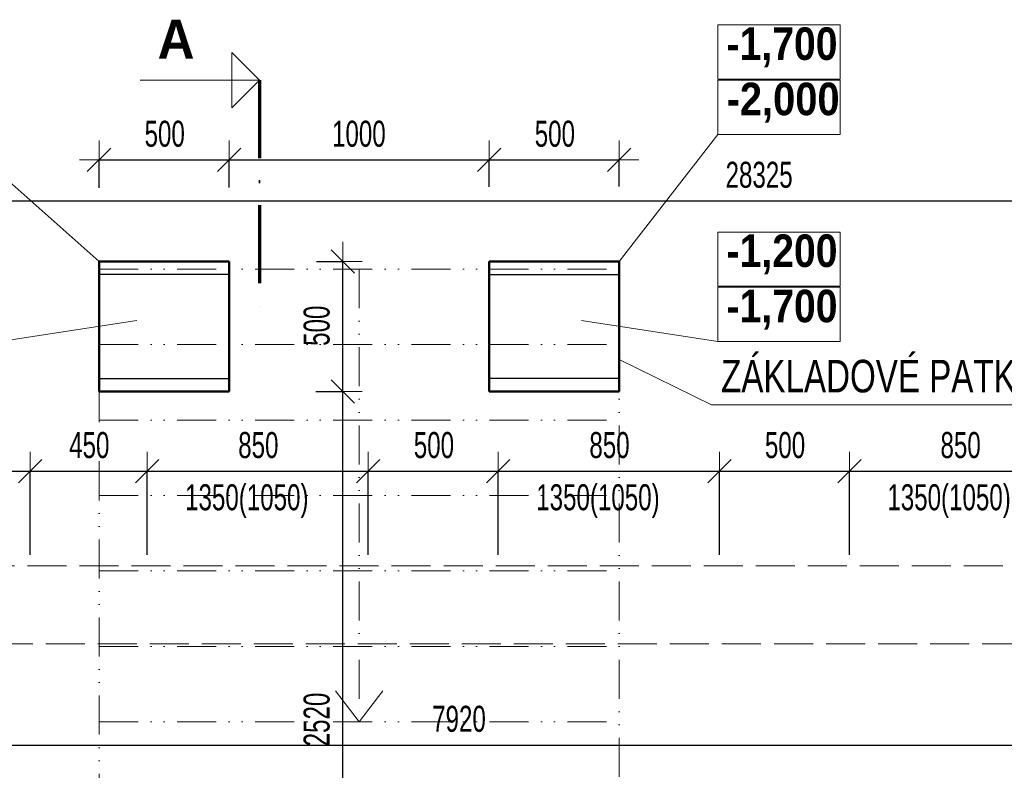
# Model space of a CAD drawing. Header units: millimetres. Extents: x -97971 to 48677, y -63570 to -5533.
# Tile 55 of 65: x -13 to 3773, y -46093 to -43208. Entities that reach past the tile are written whole.
import ezdxf

# ---------------------------------------------------------------- set-up
doc = ezdxf.new("R2010")
doc.units = ezdxf.units.MM
doc.header["$PDMODE"] = 65
for name, pattern in [('Carkovana 2x_1', [200, 150, -50]), ('JIS_08_37', [480, 300, -90, 0, -90]), ('JIS_09_15', [300, 150, -50, 0, -50, 0, -50])]:
    doc.linetypes.add(name, pattern=pattern)
for name, color, linetype, lineweight in [('XR$1$1.PP - NÁVRH_1', 7, 'Continuous', 25), ('XR$2$KOTY_1', 7, 'Continuous', 25), ('XR$9$KCE NAD_1', 7, 'Continuous', 25)]:
    doc.layers.add(name, color=color, linetype=linetype, lineweight=lineweight)
doc.styles.add('Arial Black', font='Arial Black')
doc.styles.add('ARIALNARROW', font='ARIALN.TTF')
doc.dimstyles.new('DIMSTYLE_2', dxfattribs={"dimtxt": 100, "dimasz": 150, "dimexe": 0, "dimexo": 0, "dimgap": 50, "dimtad": 2, "dimdec": 0, "dimrnd": 5, "dimzin": 12, "dimdsep": 46, "dimtxsty": 'ARIALNARROW', "dimblk1": 'ALL_ML_STRICH', "dimblk2": 'ALL_ML_STRICH', "dimsah": 1, "dimcen": 0, "dimclrd": 6, "dimclre": 6, "dimclrt": 6, "dimadec": 0, "dimazin": 0, "dimtfac": 1, "dimtdec": 0, "dimtix": 1, "dimtmove": 2, "dimatfit": 3, "dimfxl": 0, "dimtzin": 0, "dimlwd": 0, "dimlwe": 13, "dimarcsym": 0})
doc.dimstyles.new('DIMSTYLE_3', dxfattribs={"dimtxt": 100, "dimasz": 150, "dimexe": 0, "dimexo": 0, "dimgap": 50, "dimtad": 2, "dimdec": 0, "dimrnd": 5, "dimzin": 12, "dimdsep": 46, "dimtxsty": 'ARIALNARROW', "dimblk1": 'ALL_ML_STRICH', "dimblk2": 'ALL_ML_STRICH', "dimsah": 1, "dimcen": 0, "dimclrd": 6, "dimclre": 6, "dimclrt": 6, "dimadec": 0, "dimazin": 0, "dimtfac": 1, "dimtdec": 0, "dimtix": 1, "dimtmove": 2, "dimatfit": 3, "dimfxl": 0, "dimtzin": 0, "dimlwd": 0, "dimlwe": 13, "dimarcsym": 0})

# ---------------------------------------------------------------- blocks, each defined once
blk = doc.blocks.new('ALL_ML_STRICH')
at = {"color": 0, "linetype": 'ByBlock', "lineweight": -2}
for p, q in [((-0.3, -0.3), (0.3, 0.3)), ((0, -0.5), (0, 0.5)), ((-1, 0), (0.5, 0))]:
    blk.add_line(p, q, dxfattribs=at)
blk = doc.blocks.new('*D5')
at = {"layer": 'DEFPOINTS', "color": 6, "linetype": 'Continuous', "lineweight": 13}
for p in [(792.2, -44636.7), (1229.4, -47156.7), (1327.2, -47156.7)]:
    blk.add_point(p, dxfattribs=at)
at = {"layer": 'XR$1$1.PP - NÁVRH_1', "color": 6, "linetype": 'Continuous', "lineweight": -2}
for p, q in [((1125.1, -44636.7), (1229.4, -44636.7)), ((1229.4, -47156.7), (1229.4, -44636.7)), ((1229.4, -47156.7), (1229.4, -47156.7))]:
    blk.add_line(p, q, dxfattribs=at)
at = {"layer": 'XR$1$1.PP - NÁVRH_1', "color": 6, "linetype": 'Continuous', "lineweight": 13, "xscale": 150, "yscale": 150, "zscale": 150}
for p, rotation in [((1229.4, -44636.7), 90), ((1229.4, -47156.7), 270)]:
    blk.add_blockref('ALL_ML_STRICH', p, dxfattribs=dict(at, rotation=rotation))
at = {"layer": 'XR$1$1.PP - NÁVRH_1', "color": 6, "linetype": 'Continuous', "lineweight": 13, "insert": (1129.4, -45897.7), "char_height": 100, "width": 324.571, "attachment_point": 5, "rotation": 90, "style": 'ARIALNARROW'}
blk.add_mtext('\\W0.81;\\A1;{2520}', dxfattribs=at)
blk = doc.blocks.new('*D6')
at = {"layer": 'DEFPOINTS', "color": 6, "linetype": 'Continuous', "lineweight": 13}
for p in [(792.2, -44136.7), (792.2, -44636.7), (1229.4, -44636.7)]:
    blk.add_point(p, dxfattribs=at)
at = {"layer": 'XR$1$1.PP - NÁVRH_1', "color": 6, "linetype": 'Continuous', "lineweight": -2}
for p, q in [((1128.9, -44136.7), (1229.4, -44136.7)), ((1229.4, -44636.7), (1229.4, -44136.7)), ((1125.1, -44636.7), (1229.4, -44636.7))]:
    blk.add_line(p, q, dxfattribs=at)
at = {"layer": 'XR$1$1.PP - NÁVRH_1', "color": 6, "linetype": 'Continuous', "lineweight": 13, "xscale": 150, "yscale": 150, "zscale": 150}
for p, rotation in [((1229.4, -44136.7), 90), ((1229.4, -44636.7), 270)]:
    blk.add_blockref('ALL_ML_STRICH', p, dxfattribs=dict(at, rotation=rotation))
at = {"layer": 'XR$1$1.PP - NÁVRH_1', "color": 6, "linetype": 'Continuous', "lineweight": 13, "insert": (1129.4, -44384.1), "char_height": 100, "width": 243.429, "attachment_point": 5, "rotation": 90, "style": 'ARIALNARROW'}
blk.add_mtext('\\W0.81;\\A1;{500}', dxfattribs=at)
blk = doc.blocks.new('*D7')
at = {"layer": 'DEFPOINTS', "color": 6, "linetype": 'Continuous', "lineweight": 13}
for p in [(292.2, -43746.7), (292.2, -44136.7), (792.2, -44136.7)]:
    blk.add_point(p, dxfattribs=at)
at = {"layer": 'XR$1$1.PP - NÁVRH_1', "color": 6, "linetype": 'Continuous', "lineweight": -2}
for p, q in [((292.2, -43853.5), (292.2, -43746.7)), ((292.2, -43746.7), (792.2, -43746.7)), ((792.2, -43852.5), (792.2, -43746.7))]:
    blk.add_line(p, q, dxfattribs=at)
at = {"layer": 'XR$1$1.PP - NÁVRH_1', "color": 6, "linetype": 'Continuous', "lineweight": 13, "xscale": 150, "yscale": 150, "zscale": 150, "rotation": 180}
blk.add_blockref('ALL_ML_STRICH', (292.2, -43746.7), dxfattribs=at)
at = {"layer": 'XR$1$1.PP - NÁVRH_1', "color": 6, "linetype": 'Continuous', "lineweight": 13, "xscale": 150, "yscale": 150, "zscale": 150}
blk.add_blockref('ALL_ML_STRICH', (792.2, -43746.7), dxfattribs=at)
at = {"layer": 'XR$1$1.PP - NÁVRH_1', "color": 6, "linetype": 'Continuous', "lineweight": 13, "insert": (544.7, -43646.7), "char_height": 100, "width": 243.429, "attachment_point": 5, "style": 'ARIALNARROW'}
blk.add_mtext('\\W0.81;\\A1;{500}', dxfattribs=at)
blk = doc.blocks.new('*D8')
at = {"layer": 'DEFPOINTS', "color": 6, "linetype": 'Continuous', "lineweight": 13}
for p in [(792.2, -43746.7), (792.2, -44136.7), (1792.2, -44136.7)]:
    blk.add_point(p, dxfattribs=at)
at = {"layer": 'XR$1$1.PP - NÁVRH_1', "color": 6, "linetype": 'Continuous', "lineweight": -2}
for p, q in [((792.2, -43852.5), (792.2, -43746.7)), ((792.2, -43746.7), (1792.2, -43746.7)), ((1792.2, -43850.4), (1792.2, -43746.7))]:
    blk.add_line(p, q, dxfattribs=at)
at = {"layer": 'XR$1$1.PP - NÁVRH_1', "color": 6, "linetype": 'Continuous', "lineweight": 13, "xscale": 150, "yscale": 150, "zscale": 150, "rotation": 180}
blk.add_blockref('ALL_ML_STRICH', (792.2, -43746.7), dxfattribs=at)
at = {"layer": 'XR$1$1.PP - NÁVRH_1', "color": 6, "linetype": 'Continuous', "lineweight": 13, "xscale": 150, "yscale": 150, "zscale": 150}
blk.add_blockref('ALL_ML_STRICH', (1792.2, -43746.7), dxfattribs=at)
at = {"layer": 'XR$1$1.PP - NÁVRH_1', "color": 6, "linetype": 'Continuous', "lineweight": 13, "insert": (1291.1, -43646.7), "char_height": 100, "width": 324.571, "attachment_point": 5, "style": 'ARIALNARROW'}
blk.add_mtext('\\W0.81;\\A1;{1000}', dxfattribs=at)
blk = doc.blocks.new('*D9')
at = {"layer": 'DEFPOINTS', "color": 6, "linetype": 'Continuous', "lineweight": 13}
for p in [(1792.2, -43746.7), (1792.2, -44136.7), (2292.2, -44136.7)]:
    blk.add_point(p, dxfattribs=at)
at = {"layer": 'XR$1$1.PP - NÁVRH_1', "color": 6, "linetype": 'Continuous', "lineweight": -2}
for p, q in [((1792.2, -43850.4), (1792.2, -43746.7)), ((1792.2, -43746.7), (2292.2, -43746.7)), ((2292.2, -43849.4), (2292.2, -43746.7))]:
    blk.add_line(p, q, dxfattribs=at)
at = {"layer": 'XR$1$1.PP - NÁVRH_1', "color": 6, "linetype": 'Continuous', "lineweight": 13, "xscale": 150, "yscale": 150, "zscale": 150, "rotation": 180}
blk.add_blockref('ALL_ML_STRICH', (1792.2, -43746.7), dxfattribs=at)
at = {"layer": 'XR$1$1.PP - NÁVRH_1', "color": 6, "linetype": 'Continuous', "lineweight": 13, "xscale": 150, "yscale": 150, "zscale": 150}
blk.add_blockref('ALL_ML_STRICH', (2292.2, -43746.7), dxfattribs=at)
at = {"layer": 'XR$1$1.PP - NÁVRH_1', "color": 6, "linetype": 'Continuous', "lineweight": 13, "insert": (2044.7, -43646.7), "char_height": 100, "width": 243.429, "attachment_point": 5, "style": 'ARIALNARROW'}
blk.add_mtext('\\W0.81;\\A1;{500}', dxfattribs=at)
blk = doc.blocks.new('*D29')
at = {"layer": 'DEFPOINTS', "color": 6, "linetype": 'Continuous', "lineweight": 13}
for p in [(-11327.8, -43904.5), (-11327.8, -45291.7), (16997.2, -45291.7)]:
    blk.add_point(p, dxfattribs=at)
at = {"layer": 'XR$2$KOTY_1', "color": 6, "linetype": 'Continuous', "lineweight": -2}
for p, q in [((-11327.8, -44577.4), (-11327.8, -43904.5)), ((-11327.8, -43904.5), (16997.2, -43904.5)), ((16997.2, -44644.9), (16997.2, -43904.5))]:
    blk.add_line(p, q, dxfattribs=at)
at = {"layer": 'XR$2$KOTY_1', "color": 6, "linetype": 'Continuous', "lineweight": 13, "xscale": 150, "yscale": 150, "zscale": 150, "rotation": 180}
blk.add_blockref('ALL_ML_STRICH', (-11327.8, -43904.5), dxfattribs=at)
at = {"layer": 'XR$2$KOTY_1', "color": 6, "linetype": 'Continuous', "lineweight": 13, "xscale": 150, "yscale": 150, "zscale": 150}
blk.add_blockref('ALL_ML_STRICH', (16997.2, -43904.5), dxfattribs=at)
at = {"layer": 'XR$2$KOTY_1', "color": 6, "linetype": 'Continuous', "lineweight": 13, "insert": (2830, -43804.5), "char_height": 100, "width": 405.714, "attachment_point": 5, "style": 'ARIALNARROW'}
blk.add_mtext('\\W0.81;\\A1;{28325}', dxfattribs=at)
blk = doc.blocks.new('KOMPLEXNÍ OBJEKT_1')
at = {"layer": 'XR$2$KOTY_1', "color": 7, "linetype": 'Continuous', "lineweight": 13}
for p, q in [((908.9, -43440.2), (802.8, -43334.1)), ((802.8, -43334.1), (802.8, -43546.3)), ((908.9, -43440.2), (450.5, -43440.2)), ((908.9, -43440.2), (802.8, -43546.3))]:
    blk.add_line(p, q, dxfattribs=at)
at = {"layer": 'XR$2$KOTY_1', "color": 7, "linetype": 'JIS_08_37', "lineweight": 70}
blk.add_line((908.9, -43440.2), (908.9, -44315.6), dxfattribs=at)
at = {"layer": 'XR$2$KOTY_1', "color": 7, "linetype": 'Continuous', "lineweight": 25, "insert": (517.1, -43357.7), "char_height": 150, "width": 194.672, "attachment_point": 7, "rotation": 0.0001, "style": 'Arial Black'}
blk.add_mtext('\\W0.82;A', dxfattribs=at)
blk = doc.blocks.new('*D139')
at = {"layer": 'DEFPOINTS', "color": 6, "linetype": 'Continuous', "lineweight": 13}
for p in [(-2282.8, -45606.7), (5637.2, -45606.7), (-2282.8, -45995.7)]:
    blk.add_point(p, dxfattribs=at)
at = {"layer": 'XR$2$KOTY_1', "color": 6, "linetype": 'Continuous', "lineweight": -2}
for p, q in [((-2282.8, -45995.7), (-2282.8, -45995.7)), ((-2282.8, -45995.7), (5637.2, -45995.7)), ((5637.2, -45995.7), (5637.2, -45995.7))]:
    blk.add_line(p, q, dxfattribs=at)
at = {"layer": 'XR$2$KOTY_1', "color": 6, "linetype": 'Continuous', "lineweight": 13, "xscale": 150, "yscale": 150, "zscale": 150, "rotation": 180}
blk.add_blockref('ALL_ML_STRICH', (-2282.8, -45995.7), dxfattribs=at)
at = {"layer": 'XR$2$KOTY_1', "color": 6, "linetype": 'Continuous', "lineweight": 13, "xscale": 150, "yscale": 150, "zscale": 150}
blk.add_blockref('ALL_ML_STRICH', (5637.2, -45995.7), dxfattribs=at)
at = {"layer": 'XR$2$KOTY_1', "color": 6, "linetype": 'Continuous', "lineweight": 13, "insert": (1676.1, -45895.7), "char_height": 100, "width": 324.571, "attachment_point": 5, "style": 'ARIALNARROW'}
blk.add_mtext('\\W0.81;\\A1;{7920}', dxfattribs=at)
blk = doc.blocks.new('*D192')
at = {"layer": 'DEFPOINTS', "color": 6, "linetype": 'Continuous', "lineweight": 13}
for p in [(-822.8, -44943.4), (-822.8, -47606.7), (27.2, -47606.7)]:
    blk.add_point(p, dxfattribs=at)
at = {"layer": 'XR$2$KOTY_1', "color": 6, "linetype": 'Continuous', "lineweight": -2}
for p, q in [((-822.8, -45264.3), (-822.8, -44943.4)), ((-822.8, -44943.4), (27.2, -44943.4)), ((27.2, -45264.4), (27.2, -44943.4))]:
    blk.add_line(p, q, dxfattribs=at)
at = {"layer": 'XR$2$KOTY_1', "color": 6, "linetype": 'Continuous', "lineweight": 13, "xscale": 150, "yscale": 150, "zscale": 150, "rotation": 180}
blk.add_blockref('ALL_ML_STRICH', (-822.8, -44943.4), dxfattribs=at)
at = {"layer": 'XR$2$KOTY_1', "color": 6, "linetype": 'Continuous', "lineweight": 13, "xscale": 150, "yscale": 150, "zscale": 150}
blk.add_blockref('ALL_ML_STRICH', (27.2, -44943.4), dxfattribs=at)
at = {"layer": 'XR$2$KOTY_1', "color": 6, "linetype": 'Continuous', "lineweight": 13, "insert": (-395.3, -44843.4), "char_height": 100, "width": 243.429, "attachment_point": 5, "style": 'ARIALNARROW'}
blk.add_mtext('\\W0.81;\\A1;{850}', dxfattribs=at)
at = {"layer": 'XR$2$KOTY_1', "color": 6, "linetype": 'Continuous', "lineweight": 13, "insert": (-677, -44993.4), "char_height": 100, "width": 5, "attachment_point": 1, "line_spacing_factor": 0.60241, "style": 'ARIALNARROW'}
blk.add_mtext('\\W0.81;1350(1050)', dxfattribs=at)
blk = doc.blocks.new('*D193')
at = {"layer": 'DEFPOINTS', "color": 6, "linetype": 'Continuous', "lineweight": 13}
for p in [(27.2, -44943.4), (27.2, -47606.7), (477.2, -47606.7)]:
    blk.add_point(p, dxfattribs=at)
at = {"layer": 'XR$2$KOTY_1', "color": 6, "linetype": 'Continuous', "lineweight": -2}
for p, q in [((27.2, -45264.4), (27.2, -44943.4)), ((27.2, -44943.4), (477.2, -44943.4)), ((477.2, -45264.4), (477.2, -44943.4))]:
    blk.add_line(p, q, dxfattribs=at)
at = {"layer": 'XR$2$KOTY_1', "color": 6, "linetype": 'Continuous', "lineweight": 13, "xscale": 150, "yscale": 150, "zscale": 150, "rotation": 180}
blk.add_blockref('ALL_ML_STRICH', (27.2, -44943.4), dxfattribs=at)
at = {"layer": 'XR$2$KOTY_1', "color": 6, "linetype": 'Continuous', "lineweight": 13, "xscale": 150, "yscale": 150, "zscale": 150}
blk.add_blockref('ALL_ML_STRICH', (477.2, -44943.4), dxfattribs=at)
at = {"layer": 'XR$2$KOTY_1', "color": 6, "linetype": 'Continuous', "lineweight": 13, "insert": (254.7, -44843.4), "char_height": 100, "width": 243.429, "attachment_point": 5, "style": 'ARIALNARROW'}
blk.add_mtext('\\W0.81;\\A1;{450}', dxfattribs=at)
blk = doc.blocks.new('*D194')
at = {"layer": 'DEFPOINTS', "color": 6, "linetype": 'Continuous', "lineweight": 13}
for p in [(477.2, -44943.4), (477.2, -47606.7), (1327.2, -47606.7)]:
    blk.add_point(p, dxfattribs=at)
at = {"layer": 'XR$2$KOTY_1', "color": 6, "linetype": 'Continuous', "lineweight": -2}
for p, q in [((477.2, -45264.4), (477.2, -44943.4)), ((477.2, -44943.4), (1327.2, -44943.4)), ((1327.2, -45264.4), (1327.2, -44943.4))]:
    blk.add_line(p, q, dxfattribs=at)
at = {"layer": 'XR$2$KOTY_1', "color": 6, "linetype": 'Continuous', "lineweight": 13, "xscale": 150, "yscale": 150, "zscale": 150, "rotation": 180}
blk.add_blockref('ALL_ML_STRICH', (477.2, -44943.4), dxfattribs=at)
at = {"layer": 'XR$2$KOTY_1', "color": 6, "linetype": 'Continuous', "lineweight": 13, "xscale": 150, "yscale": 150, "zscale": 150}
blk.add_blockref('ALL_ML_STRICH', (1327.2, -44943.4), dxfattribs=at)
at = {"layer": 'XR$2$KOTY_1', "color": 6, "linetype": 'Continuous', "lineweight": 13, "insert": (904.7, -44843.4), "char_height": 100, "width": 243.429, "attachment_point": 5, "style": 'ARIALNARROW'}
blk.add_mtext('\\W0.81;\\A1;{850}', dxfattribs=at)
at = {"layer": 'XR$2$KOTY_1', "color": 6, "linetype": 'Continuous', "lineweight": 13, "insert": (623, -44993.4), "char_height": 100, "width": 5, "attachment_point": 1, "line_spacing_factor": 0.60241, "style": 'ARIALNARROW'}
blk.add_mtext('\\W0.81;1350(1050)', dxfattribs=at)
blk = doc.blocks.new('*D195')
at = {"layer": 'DEFPOINTS', "color": 6, "linetype": 'Continuous', "lineweight": 13}
for p in [(1327.2, -44943.4), (1327.2, -47606.7), (1827.2, -47606.7)]:
    blk.add_point(p, dxfattribs=at)
at = {"layer": 'XR$2$KOTY_1', "color": 6, "linetype": 'Continuous', "lineweight": -2}
for p, q in [((1327.2, -45264.4), (1327.2, -44943.4)), ((1327.2, -44943.4), (1827.2, -44943.4)), ((1827.2, -45264.4), (1827.2, -44943.4))]:
    blk.add_line(p, q, dxfattribs=at)
at = {"layer": 'XR$2$KOTY_1', "color": 6, "linetype": 'Continuous', "lineweight": 13, "xscale": 150, "yscale": 150, "zscale": 150, "rotation": 180}
blk.add_blockref('ALL_ML_STRICH', (1327.2, -44943.4), dxfattribs=at)
at = {"layer": 'XR$2$KOTY_1', "color": 6, "linetype": 'Continuous', "lineweight": 13, "xscale": 150, "yscale": 150, "zscale": 150}
blk.add_blockref('ALL_ML_STRICH', (1827.2, -44943.4), dxfattribs=at)
at = {"layer": 'XR$2$KOTY_1', "color": 6, "linetype": 'Continuous', "lineweight": 13, "insert": (1579.7, -44843.4), "char_height": 100, "width": 243.429, "attachment_point": 5, "style": 'ARIALNARROW'}
blk.add_mtext('\\W0.81;\\A1;{500}', dxfattribs=at)
blk = doc.blocks.new('*D196')
at = {"layer": 'DEFPOINTS', "color": 6, "linetype": 'Continuous', "lineweight": 13}
for p in [(1827.2, -44943.4), (1827.2, -47606.7), (2677.2, -47606.7)]:
    blk.add_point(p, dxfattribs=at)
at = {"layer": 'XR$2$KOTY_1', "color": 6, "linetype": 'Continuous', "lineweight": -2}
for p, q in [((1827.2, -45264.4), (1827.2, -44943.4)), ((1827.2, -44943.4), (2677.2, -44943.4)), ((2677.2, -45264.4), (2677.2, -44943.4))]:
    blk.add_line(p, q, dxfattribs=at)
at = {"layer": 'XR$2$KOTY_1', "color": 6, "linetype": 'Continuous', "lineweight": 13, "xscale": 150, "yscale": 150, "zscale": 150, "rotation": 180}
blk.add_blockref('ALL_ML_STRICH', (1827.2, -44943.4), dxfattribs=at)
at = {"layer": 'XR$2$KOTY_1', "color": 6, "linetype": 'Continuous', "lineweight": 13, "xscale": 150, "yscale": 150, "zscale": 150}
blk.add_blockref('ALL_ML_STRICH', (2677.2, -44943.4), dxfattribs=at)
at = {"layer": 'XR$2$KOTY_1', "color": 6, "linetype": 'Continuous', "lineweight": 13, "insert": (2254.7, -44843.4), "char_height": 100, "width": 243.429, "attachment_point": 5, "style": 'ARIALNARROW'}
blk.add_mtext('\\W0.81;\\A1;{850}', dxfattribs=at)
at = {"layer": 'XR$2$KOTY_1', "color": 6, "linetype": 'Continuous', "lineweight": 13, "insert": (1973, -44993.4), "char_height": 100, "width": 5, "attachment_point": 1, "line_spacing_factor": 0.60241, "style": 'ARIALNARROW'}
blk.add_mtext('\\W0.81;1350(1050)', dxfattribs=at)
blk = doc.blocks.new('*D197')
at = {"layer": 'DEFPOINTS', "color": 6, "linetype": 'Continuous', "lineweight": 13}
for p in [(2677.2, -44943.4), (2677.2, -47606.7), (3177.2, -47606.7)]:
    blk.add_point(p, dxfattribs=at)
at = {"layer": 'XR$2$KOTY_1', "color": 6, "linetype": 'Continuous', "lineweight": -2}
for p, q in [((2677.2, -45264.4), (2677.2, -44943.4)), ((2677.2, -44943.4), (3177.2, -44943.4)), ((3177.2, -45264.4), (3177.2, -44943.4))]:
    blk.add_line(p, q, dxfattribs=at)
at = {"layer": 'XR$2$KOTY_1', "color": 6, "linetype": 'Continuous', "lineweight": 13, "xscale": 150, "yscale": 150, "zscale": 150, "rotation": 180}
blk.add_blockref('ALL_ML_STRICH', (2677.2, -44943.4), dxfattribs=at)
at = {"layer": 'XR$2$KOTY_1', "color": 6, "linetype": 'Continuous', "lineweight": 13, "xscale": 150, "yscale": 150, "zscale": 150}
blk.add_blockref('ALL_ML_STRICH', (3177.2, -44943.4), dxfattribs=at)
at = {"layer": 'XR$2$KOTY_1', "color": 6, "linetype": 'Continuous', "lineweight": 13, "insert": (2929.7, -44843.4), "char_height": 100, "width": 243.429, "attachment_point": 5, "style": 'ARIALNARROW'}
blk.add_mtext('\\W0.81;\\A1;{500}', dxfattribs=at)
blk = doc.blocks.new('*D198')
at = {"layer": 'DEFPOINTS', "color": 6, "linetype": 'Continuous', "lineweight": 13}
for p in [(3177.2, -44943.4), (3177.2, -47606.7), (4027.2, -47606.7)]:
    blk.add_point(p, dxfattribs=at)
at = {"layer": 'XR$2$KOTY_1', "color": 6, "linetype": 'Continuous', "lineweight": -2}
for p, q in [((3177.2, -45264.4), (3177.2, -44943.4)), ((3177.2, -44943.4), (4027.2, -44943.4)), ((4027.2, -45264.4), (4027.2, -44943.4))]:
    blk.add_line(p, q, dxfattribs=at)
at = {"layer": 'XR$2$KOTY_1', "color": 6, "linetype": 'Continuous', "lineweight": 13, "xscale": 150, "yscale": 150, "zscale": 150, "rotation": 180}
blk.add_blockref('ALL_ML_STRICH', (3177.2, -44943.4), dxfattribs=at)
at = {"layer": 'XR$2$KOTY_1', "color": 6, "linetype": 'Continuous', "lineweight": 13, "xscale": 150, "yscale": 150, "zscale": 150}
blk.add_blockref('ALL_ML_STRICH', (4027.2, -44943.4), dxfattribs=at)
at = {"layer": 'XR$2$KOTY_1', "color": 6, "linetype": 'Continuous', "lineweight": 13, "insert": (3604.7, -44843.4), "char_height": 100, "width": 243.429, "attachment_point": 5, "style": 'ARIALNARROW'}
blk.add_mtext('\\W0.81;\\A1;{850}', dxfattribs=at)
at = {"layer": 'XR$2$KOTY_1', "color": 6, "linetype": 'Continuous', "lineweight": 13, "insert": (3323, -44993.4), "char_height": 100, "width": 5, "attachment_point": 1, "line_spacing_factor": 0.60241, "style": 'ARIALNARROW'}
blk.add_mtext('\\W0.81;1350(1050)', dxfattribs=at)

msp = doc.modelspace()

# ---------------------------------------------------------------- linework, layer by layer
at = {"layer": 'XR$1$1.PP - NÁVRH_1', "color": 6, "linetype": 'Continuous', "lineweight": 13}
for p, q in [((2671.7, -43648.8), (2292.2, -44136.7)), ((-87.4, -43798.8), (292.2, -44136.7)), ((-87.4, -44444.6), (437.3, -44364.5)), ((2671.7, -44444.6), (2147, -44364.5)), ((2647.4, -44687.9), (2292.2, -44514.1)), ((4803.7, -44687.9), (2647.4, -44687.9))]:
    msp.add_line(p, q, dxfattribs=at)
at = {"layer": 'XR$1$1.PP - NÁVRH_1', "color": 7, "linetype": 'Carkovana 2x_1', "lineweight": 13}
for p, q in [((-2582.8, -45306.7), (5937.2, -45306.7)), ((5637.2, -45606.7), (-2282.8, -45606.7))]:
    msp.add_line(p, q, dxfattribs=at)
at = {"layer": 'XR$1$1.PP - NÁVRH_1', "color": 6, "linetype": 'Continuous', "lineweight": 13}
for points in [[(2671.7, -43436.3), (3141.7, -43436.3), (3141.7, -43227.9), (2671.7, -43227.9), (2671.7, -43436.3)], [(2671.7, -43648.8), (3141.7, -43648.8), (3141.7, -43440.4), (2671.7, -43440.4), (2671.7, -43648.8)], [(2671.7, -44232.1), (3141.7, -44232.1), (3141.7, -44023.8), (2671.7, -44023.8), (2671.7, -44232.1)], [(2671.7, -44444.6), (3141.7, -44444.6), (3141.7, -44236.3), (2671.7, -44236.3), (2671.7, -44444.6)]]:
    msp.add_lwpolyline(points, dxfattribs=at)
at = {"layer": 'XR$9$KCE NAD_1', "color": 7, "linetype": 'Continuous', "lineweight": 50}
for p, q in [((792.2, -44136.7), (292.2, -44136.7)), ((292.2, -44136.7), (292.2, -44636.7)), ((792.2, -44636.7), (792.2, -44136.7)), ((1792.2, -44636.7), (1792.2, -44136.7)), ((1792.2, -44136.7), (2292.2, -44136.7)), ((2292.2, -44136.7), (2292.2, -44636.7)), ((292.2, -44636.7), (792.2, -44636.7)), ((2292.2, -44636.7), (1792.2, -44636.7))]:
    msp.add_line(p, q, dxfattribs=at)
at = {"layer": 'XR$9$KCE NAD_1', "color": 7, "linetype": 'JIS_09_15', "lineweight": 13}
for p, q in [((292.2, -44166.7), (2292.2, -44166.7)), ((292.2, -47156.7), (292.2, -44166.7)), ((1292.2, -44166.7), (1292.2, -45906.7)), ((2292.2, -44166.7), (2292.2, -47156.7)), ((292.2, -44456.7), (2292.2, -44456.7)), ((292.2, -44746.7), (2292.2, -44746.7)), ((292.2, -45036.7), (2292.2, -45036.7)), ((292.2, -45326.7), (2292.2, -45326.7)), ((292.2, -45616.7), (2292.2, -45616.7)), ((1292.2, -45906.7), (1177.8, -45755.6)), ((1292.2, -45906.7), (1406.5, -45755.6)), ((292.2, -45906.7), (2292.2, -45906.7))]:
    msp.add_line(p, q, dxfattribs=at)
at = {"layer": 'XR$9$KCE NAD_1', "color": 7, "linetype": 'Continuous', "lineweight": 25}
for p, q in [((792.2, -44186.7), (292.2, -44186.7)), ((292.2, -44186.7), (292.2, -44586.7)), ((792.2, -44586.7), (792.2, -44186.7)), ((1792.2, -44586.7), (1792.2, -44186.7)), ((1792.2, -44186.7), (2292.2, -44186.7)), ((2292.2, -44186.7), (2292.2, -44586.7)), ((292.2, -44586.7), (792.2, -44586.7)), ((2292.2, -44586.7), (1792.2, -44586.7))]:
    msp.add_line(p, q, dxfattribs=at)

# ---------------------------------------------------------------- block references
at = {"layer": 'XR$2$KOTY_1', "color": 7, "linetype": 'Continuous', "lineweight": 13}
msp.add_blockref('KOMPLEXNÍ OBJEKT_1', (0, 0), dxfattribs=at)

# ---------------------------------------------------------------- texts
at = {"layer": 'XR$1$1.PP - NÁVRH_1', "color": 6, "linetype": 'Continuous', "lineweight": 13, "char_height": 125, "attachment_point": 7, "style": 'ARIALNARROW'}
for s, insert, width in [('\\W1.05;\\fArial Narrow|i0|b1|c0|p0;-1,700', (2705, -43390.4), 502.344), ('\\W1.07;\\fArial Narrow|i0|b1|c0|p0;-2,000', (2705, -43602.9), 503.594), ('\\W1.05;\\fArial Narrow|i0|b1|c0|p0;-1,200', (2705, -44186.3), 502.344), ('\\W1.05;\\fArial Narrow|i0|b1|c0|p0;-1,700', (2705, -44398.8), 502.344)]:
    msp.add_mtext(s, dxfattribs=dict(at, insert=insert, width=width))
at = {"layer": 'XR$1$1.PP - NÁVRH_1', "color": 6, "linetype": 'Continuous', "lineweight": 25, "insert": (2683.7, -44642), "char_height": 125, "width": 2175.851, "attachment_point": 7, "style": 'ARIALNARROW'}
msp.add_mtext('\\W0.89;ZÁKLADOVÉ PATKY PRO SCHODY', dxfattribs=at)

# ---------------------------------------------------------------- dimensions: what is measured, and where the dimension line sits
at = {"layer": 'XR$1$1.PP - NÁVRH_1', "color": 6, "linetype": 'Continuous', "lineweight": 13}
for base, p1, p2, picture, middle in [((792.2, -43746.7), (292.2, -43853.5), (792.2, -43852.5), '*D7', (544.7, -43646.7)), ((1792.2, -43746.7), (792.2, -43852.5), (1792.2, -43850.4), '*D8', (1291.1, -43646.7)), ((2292.2, -43746.7), (1792.2, -43850.4), (2292.2, -43849.4), '*D9', (2044.7, -43646.7))]:
    dim = msp.add_linear_dim(base=base, p1=p1, p2=p2, dimstyle='DIMSTYLE_3', override={"dimpost": '<>', "dimclrd": 6, "dimclre": 6, "dimclrt": 6, "dimlwd": 0, "dimlwe": 13}, dxfattribs=at)
    dim.commit()
    dim.dimension.update_dxf_attribs({"geometry": picture, "text_midpoint": middle, "dimtype": 160})
for base, p1, p2, dimstyle, picture, middle in [((1229.4, -44136.7), (1125.1, -44636.7), (1128.9, -44136.7), 'DIMSTYLE_3', '*D6', (1129.4, -44384.1)), ((1229.4, -44636.7), (1229.4, -47156.7), (1125.1, -44636.7), 'DIMSTYLE_2', '*D5', (1129.4, -45897.7))]:
    dim = msp.add_linear_dim(base=base, p1=p1, p2=p2, angle=90, dimstyle=dimstyle, override={"dimpost": '<>', "dimclrd": 6, "dimclre": 6, "dimclrt": 6, "dimlwd": 0, "dimlwe": 13}, dxfattribs=at)
    dim.commit()
    dim.dimension.update_dxf_attribs({"geometry": picture, "text_midpoint": middle, "dimtype": 160})
at = {"layer": 'XR$2$KOTY_1', "color": 6, "linetype": 'Continuous', "lineweight": 13}
for base, p1, p2, picture, middle in [((16997.2, -43904.5), (-11327.8, -44577.4), (16997.2, -44644.9), '*D29', (2830, -43804.5)), ((477.2, -44943.4), (27.2, -45264.4), (477.2, -45264.4), '*D193', (254.7, -44843.4)), ((1827.2, -44943.4), (1327.2, -45264.4), (1827.2, -45264.4), '*D195', (1579.7, -44843.4)), ((3177.2, -44943.4), (2677.2, -45264.4), (3177.2, -45264.4), '*D197', (2929.7, -44843.4)), ((5637.2, -45995.7), (-2282.8, -45995.7), (5637.2, -45995.7), '*D139', (1676.1, -45895.7))]:
    dim = msp.add_linear_dim(base=base, p1=p1, p2=p2, dimstyle='DIMSTYLE_3', override={"dimpost": '<>', "dimclrd": 6, "dimclre": 6, "dimclrt": 6, "dimlwd": 0, "dimlwe": 13}, dxfattribs=at)
    dim.commit()
    dim.dimension.update_dxf_attribs({"geometry": picture, "text_midpoint": middle, "dimtype": 160})
for base, p1, p2, picture, middle in [((27.2, -44943.4), (-822.8, -45264.3), (27.2, -45264.4), '*D192', (-395.3, -44843.4)), ((1327.2, -44943.4), (477.2, -45264.4), (1327.2, -45264.4), '*D194', (904.7, -44843.4)), ((2677.2, -44943.4), (1827.2, -45264.4), (2677.2, -45264.4), '*D196', (2254.7, -44843.4)), ((4027.2, -44943.4), (3177.2, -45264.4), (4027.2, -45264.4), '*D198', (3604.7, -44843.4))]:
    dim = msp.add_linear_dim(base=base, p1=p1, p2=p2, text='<>\\X\\W0.81;1350(1050)', dimstyle='DIMSTYLE_3', override={"dimpost": '<>', "dimclrd": 6, "dimclre": 6, "dimclrt": 6, "dimlwd": 0, "dimlwe": 13}, dxfattribs=at)
    dim.commit()
    dim.dimension.update_dxf_attribs({"geometry": picture, "text_midpoint": middle, "dimtype": 160})

doc.saveas('drawing.dxf')
